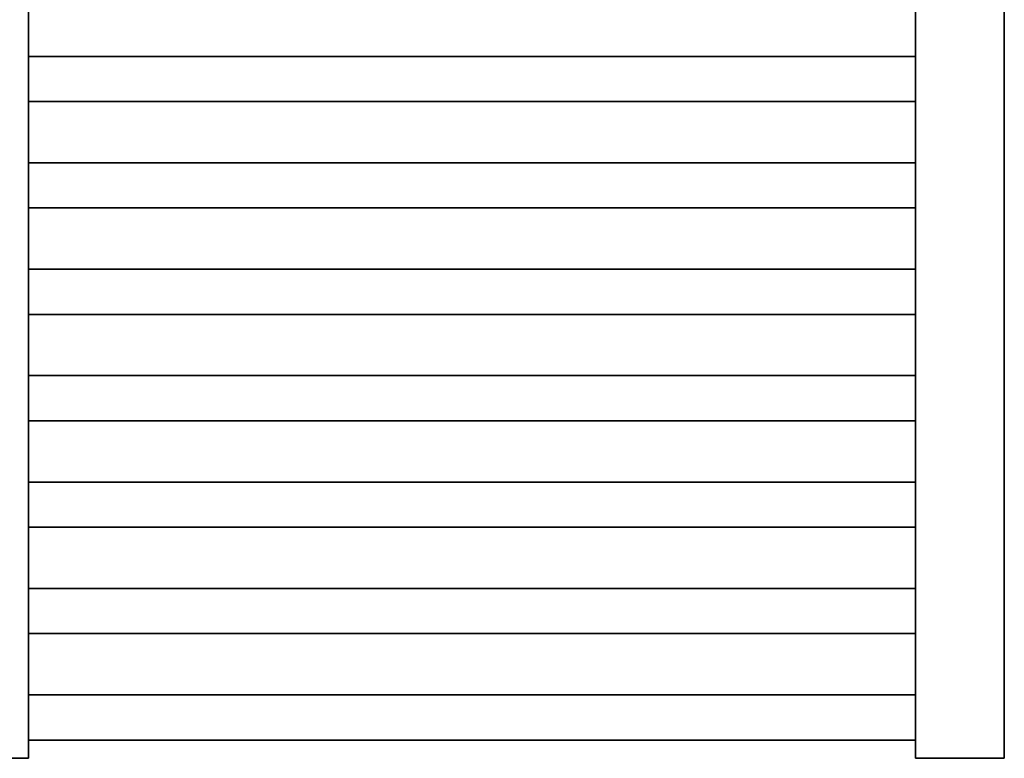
# Model space of a CAD drawing. Header units: millimetres. Extents: x 60394 to 199354, y 20895 to 166073.
# Tile 105 of 256: x 94292 to 94847, y 21164 to 21580. Entities that reach past the tile are written whole.
import ezdxf

# ---------------------------------------------------------------- set-up
doc = ezdxf.new("R2010")
doc.units = ezdxf.units.MM
doc.layers.add('UT_ZAŘÍZENÍ - OT', color=3, linetype='Continuous', lineweight=35)

msp = doc.modelspace()

# ---------------------------------------------------------------- linework, layer by layer
at = {"layer": 'UT_ZAŘÍZENÍ - OT', "linetype": 'Continuous'}
for p, q in [((94296.57, 21163.62), (94296.57, 22983.62)), ((94796.57, 22983.62), (94796.57, 21163.62)), ((94846.57, 21163.62), (94846.57, 22983.62)), ((94296.57, 21559.35), (94796.57, 21559.35)), ((94296.57, 21559.35), (94796.57, 21559.35)), ((94296.57, 21559.35), (94796.57, 21559.35)), ((94296.57, 21559.35), (94796.57, 21559.35)), ((94296.57, 21559.35), (94796.57, 21559.35)), ((94296.57, 21559.35), (94796.57, 21559.35)), ((94296.57, 21559.35), (94796.57, 21559.35)), ((94296.57, 21559.35), (94796.57, 21559.35)), ((94296.57, 21559.35), (94796.57, 21559.35)), ((94296.57, 21559.35), (94796.57, 21559.35)), ((94296.57, 21559.35), (94796.57, 21559.35)), ((94296.57, 21559.35), (94796.57, 21559.35)), ((94296.57, 21559.35), (94796.57, 21559.35)), ((94296.57, 21559.35), (94796.57, 21559.35)), ((94296.57, 21559.35), (94796.57, 21559.35)), ((94296.57, 21559.35), (94796.57, 21559.35)), ((94296.57, 21559.35), (94796.57, 21559.35)), ((94296.57, 21559.35), (94796.57, 21559.35)), ((94296.57, 21559.35), (94796.57, 21559.35)), ((94296.57, 21559.35), (94796.57, 21559.35)), ((94296.57, 21559.35), (94796.57, 21559.35)), ((94296.57, 21559.35), (94796.57, 21559.35)), ((94296.57, 21559.35), (94796.57, 21559.35)), ((94296.57, 21559.35), (94796.57, 21559.35)), ((94296.57, 21559.35), (94796.57, 21559.35)), ((94296.57, 21559.35), (94796.57, 21559.35)), ((94296.57, 21559.35), (94796.57, 21559.35)), ((94296.57, 21559.35), (94796.57, 21559.35)), ((94296.57, 21559.35), (94796.57, 21559.35)), ((94296.57, 21559.35), (94796.57, 21559.35)), ((94296.57, 21559.35), (94796.57, 21559.35)), ((94296.57, 21559.35), (94796.57, 21559.35)), ((94296.57, 21559.35), (94796.57, 21559.35)), ((94296.57, 21559.35), (94796.57, 21559.35)), ((94296.57, 21533.89), (94796.57, 21533.89)), ((94296.57, 21533.89), (94796.57, 21533.89)), ((94296.57, 21533.89), (94796.57, 21533.89)), ((94296.57, 21533.89), (94796.57, 21533.89)), ((94296.57, 21533.89), (94796.57, 21533.89)), ((94296.57, 21533.89), (94796.57, 21533.89)), ((94296.57, 21533.89), (94796.57, 21533.89)), ((94296.57, 21533.89), (94796.57, 21533.89)), ((94296.57, 21533.89), (94796.57, 21533.89)), ((94296.57, 21533.89), (94796.57, 21533.89)), ((94296.57, 21533.89), (94796.57, 21533.89)), ((94296.57, 21533.89), (94796.57, 21533.89)), ((94296.57, 21533.89), (94796.57, 21533.89)), ((94296.57, 21533.89), (94796.57, 21533.89)), ((94296.57, 21533.89), (94796.57, 21533.89)), ((94296.57, 21533.89), (94796.57, 21533.89)), ((94296.57, 21533.89), (94796.57, 21533.89)), ((94296.57, 21533.89), (94796.57, 21533.89)), ((94296.57, 21533.89), (94796.57, 21533.89)), ((94296.57, 21533.89), (94796.57, 21533.89)), ((94296.57, 21533.89), (94796.57, 21533.89)), ((94296.57, 21533.89), (94796.57, 21533.89)), ((94296.57, 21533.89), (94796.57, 21533.89)), ((94296.57, 21533.89), (94796.57, 21533.89)), ((94296.57, 21533.89), (94796.57, 21533.89)), ((94296.57, 21533.89), (94796.57, 21533.89)), ((94296.57, 21533.89), (94796.57, 21533.89)), ((94296.57, 21533.89), (94796.57, 21533.89)), ((94296.57, 21533.89), (94796.57, 21533.89)), ((94296.57, 21533.89), (94796.57, 21533.89)), ((94296.57, 21533.89), (94796.57, 21533.89)), ((94296.57, 21533.89), (94796.57, 21533.89)), ((94296.57, 21533.89), (94796.57, 21533.89)), ((94296.57, 21533.89), (94796.57, 21533.89)), ((94296.57, 21499.35), (94796.57, 21499.35)), ((94296.57, 21499.35), (94796.57, 21499.35)), ((94296.57, 21499.35), (94796.57, 21499.35)), ((94296.57, 21499.35), (94796.57, 21499.35)), ((94296.57, 21499.35), (94796.57, 21499.35)), ((94296.57, 21499.35), (94796.57, 21499.35)), ((94296.57, 21499.35), (94796.57, 21499.35)), ((94296.57, 21499.35), (94796.57, 21499.35)), ((94296.57, 21499.35), (94796.57, 21499.35)), ((94296.57, 21499.35), (94796.57, 21499.35)), ((94296.57, 21499.35), (94796.57, 21499.35)), ((94296.57, 21499.35), (94796.57, 21499.35)), ((94296.57, 21499.35), (94796.57, 21499.35)), ((94296.57, 21499.35), (94796.57, 21499.35)), ((94296.57, 21499.35), (94796.57, 21499.35)), ((94296.57, 21499.35), (94796.57, 21499.35)), ((94296.57, 21499.35), (94796.57, 21499.35)), ((94296.57, 21499.35), (94796.57, 21499.35)), ((94296.57, 21499.35), (94796.57, 21499.35)), ((94296.57, 21499.35), (94796.57, 21499.35)), ((94296.57, 21499.35), (94796.57, 21499.35)), ((94296.57, 21499.35), (94796.57, 21499.35)), ((94296.57, 21499.35), (94796.57, 21499.35)), ((94296.57, 21499.35), (94796.57, 21499.35)), ((94296.57, 21499.35), (94796.57, 21499.35)), ((94296.57, 21499.35), (94796.57, 21499.35)), ((94296.57, 21499.35), (94796.57, 21499.35)), ((94296.57, 21499.35), (94796.57, 21499.35)), ((94296.57, 21499.35), (94796.57, 21499.35)), ((94296.57, 21499.35), (94796.57, 21499.35)), ((94296.57, 21499.35), (94796.57, 21499.35)), ((94296.57, 21499.35), (94796.57, 21499.35)), ((94296.57, 21499.35), (94796.57, 21499.35)), ((94296.57, 21499.35), (94796.57, 21499.35)), ((94296.57, 21473.89), (94796.57, 21473.89)), ((94296.57, 21473.89), (94796.57, 21473.89)), ((94296.57, 21473.89), (94796.57, 21473.89)), ((94296.57, 21473.89), (94796.57, 21473.89)), ((94296.57, 21473.89), (94796.57, 21473.89)), ((94296.57, 21473.89), (94796.57, 21473.89)), ((94296.57, 21473.89), (94796.57, 21473.89)), ((94296.57, 21473.89), (94796.57, 21473.89)), ((94296.57, 21473.89), (94796.57, 21473.89)), ((94296.57, 21473.89), (94796.57, 21473.89)), ((94296.57, 21473.89), (94796.57, 21473.89)), ((94296.57, 21473.89), (94796.57, 21473.89)), ((94296.57, 21473.89), (94796.57, 21473.89)), ((94296.57, 21473.89), (94796.57, 21473.89)), ((94296.57, 21473.89), (94796.57, 21473.89)), ((94296.57, 21473.89), (94796.57, 21473.89)), ((94296.57, 21473.89), (94796.57, 21473.89)), ((94296.57, 21473.89), (94796.57, 21473.89)), ((94296.57, 21473.89), (94796.57, 21473.89)), ((94296.57, 21473.89), (94796.57, 21473.89)), ((94296.57, 21473.89), (94796.57, 21473.89)), ((94296.57, 21473.89), (94796.57, 21473.89)), ((94296.57, 21473.89), (94796.57, 21473.89)), ((94296.57, 21473.89), (94796.57, 21473.89)), ((94296.57, 21473.89), (94796.57, 21473.89)), ((94296.57, 21473.89), (94796.57, 21473.89)), ((94296.57, 21473.89), (94796.57, 21473.89)), ((94296.57, 21473.89), (94796.57, 21473.89)), ((94296.57, 21473.89), (94796.57, 21473.89)), ((94296.57, 21473.89), (94796.57, 21473.89)), ((94296.57, 21473.89), (94796.57, 21473.89)), ((94296.57, 21473.89), (94796.57, 21473.89)), ((94296.57, 21473.89), (94796.57, 21473.89)), ((94296.57, 21473.89), (94796.57, 21473.89)), ((94296.57, 21439.35), (94796.57, 21439.35)), ((94296.57, 21439.35), (94796.57, 21439.35)), ((94296.57, 21439.35), (94796.57, 21439.35)), ((94296.57, 21439.35), (94796.57, 21439.35)), ((94296.57, 21439.35), (94796.57, 21439.35)), ((94296.57, 21439.35), (94796.57, 21439.35)), ((94296.57, 21439.35), (94796.57, 21439.35)), ((94296.57, 21439.35), (94796.57, 21439.35)), ((94296.57, 21439.35), (94796.57, 21439.35)), ((94296.57, 21439.35), (94796.57, 21439.35)), ((94296.57, 21439.35), (94796.57, 21439.35)), ((94296.57, 21439.35), (94796.57, 21439.35)), ((94296.57, 21439.35), (94796.57, 21439.35)), ((94296.57, 21439.35), (94796.57, 21439.35)), ((94296.57, 21439.35), (94796.57, 21439.35)), ((94296.57, 21439.35), (94796.57, 21439.35)), ((94296.57, 21439.35), (94796.57, 21439.35)), ((94296.57, 21439.35), (94796.57, 21439.35)), ((94296.57, 21439.35), (94796.57, 21439.35)), ((94296.57, 21439.35), (94796.57, 21439.35)), ((94296.57, 21439.35), (94796.57, 21439.35)), ((94296.57, 21439.35), (94796.57, 21439.35)), ((94296.57, 21439.35), (94796.57, 21439.35)), ((94296.57, 21439.35), (94796.57, 21439.35)), ((94296.57, 21439.35), (94796.57, 21439.35)), ((94296.57, 21439.35), (94796.57, 21439.35)), ((94296.57, 21439.35), (94796.57, 21439.35)), ((94296.57, 21439.35), (94796.57, 21439.35)), ((94296.57, 21439.35), (94796.57, 21439.35)), ((94296.57, 21439.35), (94796.57, 21439.35)), ((94296.57, 21439.35), (94796.57, 21439.35)), ((94296.57, 21439.35), (94796.57, 21439.35)), ((94296.57, 21439.35), (94796.57, 21439.35)), ((94296.57, 21439.35), (94796.57, 21439.35)), ((94296.57, 21413.89), (94796.57, 21413.89)), ((94296.57, 21413.89), (94796.57, 21413.89)), ((94296.57, 21413.89), (94796.57, 21413.89)), ((94296.57, 21413.89), (94796.57, 21413.89)), ((94296.57, 21413.89), (94796.57, 21413.89)), ((94296.57, 21413.89), (94796.57, 21413.89)), ((94296.57, 21413.89), (94796.57, 21413.89)), ((94296.57, 21413.89), (94796.57, 21413.89)), ((94296.57, 21413.89), (94796.57, 21413.89)), ((94296.57, 21413.89), (94796.57, 21413.89)), ((94296.57, 21413.89), (94796.57, 21413.89)), ((94296.57, 21413.89), (94796.57, 21413.89)), ((94296.57, 21413.89), (94796.57, 21413.89)), ((94296.57, 21413.89), (94796.57, 21413.89)), ((94296.57, 21413.89), (94796.57, 21413.89)), ((94296.57, 21413.89), (94796.57, 21413.89)), ((94296.57, 21413.89), (94796.57, 21413.89)), ((94296.57, 21413.89), (94796.57, 21413.89)), ((94296.57, 21413.89), (94796.57, 21413.89)), ((94296.57, 21413.89), (94796.57, 21413.89)), ((94296.57, 21413.89), (94796.57, 21413.89)), ((94296.57, 21413.89), (94796.57, 21413.89)), ((94296.57, 21413.89), (94796.57, 21413.89)), ((94296.57, 21413.89), (94796.57, 21413.89)), ((94296.57, 21413.89), (94796.57, 21413.89)), ((94296.57, 21413.89), (94796.57, 21413.89)), ((94296.57, 21413.89), (94796.57, 21413.89)), ((94296.57, 21413.89), (94796.57, 21413.89)), ((94296.57, 21413.89), (94796.57, 21413.89)), ((94296.57, 21413.89), (94796.57, 21413.89)), ((94296.57, 21413.89), (94796.57, 21413.89)), ((94296.57, 21413.89), (94796.57, 21413.89)), ((94296.57, 21413.89), (94796.57, 21413.89)), ((94296.57, 21413.89), (94796.57, 21413.89)), ((94296.57, 21379.35), (94796.57, 21379.35)), ((94296.57, 21379.35), (94796.57, 21379.35)), ((94296.57, 21379.35), (94796.57, 21379.35)), ((94296.57, 21379.35), (94796.57, 21379.35)), ((94296.57, 21379.35), (94796.57, 21379.35)), ((94296.57, 21379.35), (94796.57, 21379.35)), ((94296.57, 21379.35), (94796.57, 21379.35)), ((94296.57, 21379.35), (94796.57, 21379.35)), ((94296.57, 21379.35), (94796.57, 21379.35)), ((94296.57, 21379.35), (94796.57, 21379.35)), ((94296.57, 21379.35), (94796.57, 21379.35)), ((94296.57, 21379.35), (94796.57, 21379.35)), ((94296.57, 21379.35), (94796.57, 21379.35)), ((94296.57, 21379.35), (94796.57, 21379.35)), ((94296.57, 21379.35), (94796.57, 21379.35)), ((94296.57, 21379.35), (94796.57, 21379.35)), ((94296.57, 21379.35), (94796.57, 21379.35)), ((94296.57, 21379.35), (94796.57, 21379.35)), ((94296.57, 21379.35), (94796.57, 21379.35)), ((94296.57, 21379.35), (94796.57, 21379.35)), ((94296.57, 21379.35), (94796.57, 21379.35)), ((94296.57, 21379.35), (94796.57, 21379.35)), ((94296.57, 21379.35), (94796.57, 21379.35)), ((94296.57, 21379.35), (94796.57, 21379.35)), ((94296.57, 21379.35), (94796.57, 21379.35)), ((94296.57, 21379.35), (94796.57, 21379.35)), ((94296.57, 21379.35), (94796.57, 21379.35)), ((94296.57, 21379.35), (94796.57, 21379.35)), ((94296.57, 21379.35), (94796.57, 21379.35)), ((94296.57, 21379.35), (94796.57, 21379.35)), ((94296.57, 21379.35), (94796.57, 21379.35)), ((94296.57, 21379.35), (94796.57, 21379.35)), ((94296.57, 21379.35), (94796.57, 21379.35)), ((94296.57, 21379.35), (94796.57, 21379.35)), ((94296.57, 21353.89), (94796.57, 21353.89)), ((94296.57, 21353.89), (94796.57, 21353.89)), ((94296.57, 21353.89), (94796.57, 21353.89)), ((94296.57, 21353.89), (94796.57, 21353.89)), ((94296.57, 21353.89), (94796.57, 21353.89)), ((94296.57, 21353.89), (94796.57, 21353.89)), ((94296.57, 21353.89), (94796.57, 21353.89)), ((94296.57, 21353.89), (94796.57, 21353.89)), ((94296.57, 21353.89), (94796.57, 21353.89)), ((94296.57, 21353.89), (94796.57, 21353.89)), ((94296.57, 21353.89), (94796.57, 21353.89)), ((94296.57, 21353.89), (94796.57, 21353.89)), ((94296.57, 21353.89), (94796.57, 21353.89)), ((94296.57, 21353.89), (94796.57, 21353.89)), ((94296.57, 21353.89), (94796.57, 21353.89)), ((94296.57, 21353.89), (94796.57, 21353.89)), ((94296.57, 21353.89), (94796.57, 21353.89)), ((94296.57, 21353.89), (94796.57, 21353.89)), ((94296.57, 21353.89), (94796.57, 21353.89)), ((94296.57, 21353.89), (94796.57, 21353.89)), ((94296.57, 21353.89), (94796.57, 21353.89)), ((94296.57, 21353.89), (94796.57, 21353.89)), ((94296.57, 21353.89), (94796.57, 21353.89)), ((94296.57, 21353.89), (94796.57, 21353.89)), ((94296.57, 21353.89), (94796.57, 21353.89)), ((94296.57, 21353.89), (94796.57, 21353.89)), ((94296.57, 21353.89), (94796.57, 21353.89)), ((94296.57, 21353.89), (94796.57, 21353.89)), ((94296.57, 21353.89), (94796.57, 21353.89)), ((94296.57, 21353.89), (94796.57, 21353.89)), ((94296.57, 21353.89), (94796.57, 21353.89)), ((94296.57, 21353.89), (94796.57, 21353.89)), ((94296.57, 21353.89), (94796.57, 21353.89)), ((94296.57, 21353.89), (94796.57, 21353.89)), ((94296.57, 21319.35), (94796.57, 21319.35)), ((94296.57, 21319.35), (94796.57, 21319.35)), ((94296.57, 21319.35), (94796.57, 21319.35)), ((94296.57, 21319.35), (94796.57, 21319.35)), ((94296.57, 21319.35), (94796.57, 21319.35)), ((94296.57, 21319.35), (94796.57, 21319.35)), ((94296.57, 21319.35), (94796.57, 21319.35)), ((94296.57, 21319.35), (94796.57, 21319.35)), ((94296.57, 21319.35), (94796.57, 21319.35)), ((94296.57, 21319.35), (94796.57, 21319.35)), ((94296.57, 21319.35), (94796.57, 21319.35)), ((94296.57, 21319.35), (94796.57, 21319.35)), ((94296.57, 21319.35), (94796.57, 21319.35)), ((94296.57, 21319.35), (94796.57, 21319.35)), ((94296.57, 21319.35), (94796.57, 21319.35)), ((94296.57, 21319.35), (94796.57, 21319.35)), ((94296.57, 21319.35), (94796.57, 21319.35)), ((94296.57, 21319.35), (94796.57, 21319.35)), ((94296.57, 21319.35), (94796.57, 21319.35)), ((94296.57, 21319.35), (94796.57, 21319.35)), ((94296.57, 21319.35), (94796.57, 21319.35)), ((94296.57, 21319.35), (94796.57, 21319.35)), ((94296.57, 21319.35), (94796.57, 21319.35)), ((94296.57, 21319.35), (94796.57, 21319.35)), ((94296.57, 21319.35), (94796.57, 21319.35)), ((94296.57, 21319.35), (94796.57, 21319.35)), ((94296.57, 21319.35), (94796.57, 21319.35)), ((94296.57, 21319.35), (94796.57, 21319.35)), ((94296.57, 21319.35), (94796.57, 21319.35)), ((94296.57, 21319.35), (94796.57, 21319.35)), ((94296.57, 21319.35), (94796.57, 21319.35)), ((94296.57, 21319.35), (94796.57, 21319.35)), ((94296.57, 21319.35), (94796.57, 21319.35)), ((94296.57, 21319.35), (94796.57, 21319.35)), ((94296.57, 21293.89), (94796.57, 21293.89)), ((94296.57, 21293.89), (94796.57, 21293.89)), ((94296.57, 21293.89), (94796.57, 21293.89)), ((94296.57, 21293.89), (94796.57, 21293.89)), ((94296.57, 21293.89), (94796.57, 21293.89)), ((94296.57, 21293.89), (94796.57, 21293.89)), ((94296.57, 21293.89), (94796.57, 21293.89)), ((94296.57, 21293.89), (94796.57, 21293.89)), ((94296.57, 21293.89), (94796.57, 21293.89)), ((94296.57, 21293.89), (94796.57, 21293.89)), ((94296.57, 21293.89), (94796.57, 21293.89)), ((94296.57, 21293.89), (94796.57, 21293.89)), ((94296.57, 21293.89), (94796.57, 21293.89)), ((94296.57, 21293.89), (94796.57, 21293.89)), ((94296.57, 21293.89), (94796.57, 21293.89)), ((94296.57, 21293.89), (94796.57, 21293.89)), ((94296.57, 21293.89), (94796.57, 21293.89)), ((94296.57, 21293.89), (94796.57, 21293.89)), ((94296.57, 21293.89), (94796.57, 21293.89)), ((94296.57, 21293.89), (94796.57, 21293.89)), ((94296.57, 21293.89), (94796.57, 21293.89)), ((94296.57, 21293.89), (94796.57, 21293.89)), ((94296.57, 21293.89), (94796.57, 21293.89)), ((94296.57, 21293.89), (94796.57, 21293.89)), ((94296.57, 21293.89), (94796.57, 21293.89)), ((94296.57, 21293.89), (94796.57, 21293.89)), ((94296.57, 21293.89), (94796.57, 21293.89)), ((94296.57, 21293.89), (94796.57, 21293.89)), ((94296.57, 21293.89), (94796.57, 21293.89)), ((94296.57, 21293.89), (94796.57, 21293.89)), ((94296.57, 21293.89), (94796.57, 21293.89)), ((94296.57, 21293.89), (94796.57, 21293.89)), ((94296.57, 21293.89), (94796.57, 21293.89)), ((94296.57, 21293.89), (94796.57, 21293.89)), ((94296.57, 21259.35), (94796.57, 21259.35)), ((94296.57, 21259.35), (94796.57, 21259.35)), ((94296.57, 21259.35), (94796.57, 21259.35)), ((94296.57, 21259.35), (94796.57, 21259.35)), ((94296.57, 21259.35), (94796.57, 21259.35)), ((94296.57, 21259.35), (94796.57, 21259.35)), ((94296.57, 21259.35), (94796.57, 21259.35)), ((94296.57, 21259.35), (94796.57, 21259.35)), ((94296.57, 21259.35), (94796.57, 21259.35)), ((94296.57, 21259.35), (94796.57, 21259.35)), ((94296.57, 21259.35), (94796.57, 21259.35)), ((94296.57, 21259.35), (94796.57, 21259.35)), ((94296.57, 21259.35), (94796.57, 21259.35)), ((94296.57, 21259.35), (94796.57, 21259.35)), ((94296.57, 21259.35), (94796.57, 21259.35)), ((94296.57, 21259.35), (94796.57, 21259.35)), ((94296.57, 21259.35), (94796.57, 21259.35)), ((94296.57, 21259.35), (94796.57, 21259.35)), ((94296.57, 21259.35), (94796.57, 21259.35)), ((94296.57, 21259.35), (94796.57, 21259.35)), ((94296.57, 21259.35), (94796.57, 21259.35)), ((94296.57, 21259.35), (94796.57, 21259.35)), ((94296.57, 21259.35), (94796.57, 21259.35)), ((94296.57, 21259.35), (94796.57, 21259.35)), ((94296.57, 21259.35), (94796.57, 21259.35)), ((94296.57, 21259.35), (94796.57, 21259.35)), ((94296.57, 21259.35), (94796.57, 21259.35)), ((94296.57, 21259.35), (94796.57, 21259.35)), ((94296.57, 21259.35), (94796.57, 21259.35)), ((94296.57, 21259.35), (94796.57, 21259.35)), ((94296.57, 21259.35), (94796.57, 21259.35)), ((94296.57, 21259.35), (94796.57, 21259.35)), ((94296.57, 21259.35), (94796.57, 21259.35)), ((94296.57, 21259.35), (94796.57, 21259.35)), ((94296.57, 21233.89), (94796.57, 21233.89)), ((94296.57, 21233.89), (94796.57, 21233.89)), ((94296.57, 21233.89), (94796.57, 21233.89)), ((94296.57, 21233.89), (94796.57, 21233.89)), ((94296.57, 21233.89), (94796.57, 21233.89)), ((94296.57, 21233.89), (94796.57, 21233.89)), ((94296.57, 21233.89), (94796.57, 21233.89)), ((94296.57, 21233.89), (94796.57, 21233.89)), ((94296.57, 21233.89), (94796.57, 21233.89)), ((94296.57, 21233.89), (94796.57, 21233.89)), ((94296.57, 21233.89), (94796.57, 21233.89)), ((94296.57, 21233.89), (94796.57, 21233.89)), ((94296.57, 21233.89), (94796.57, 21233.89)), ((94296.57, 21233.89), (94796.57, 21233.89)), ((94296.57, 21233.89), (94796.57, 21233.89)), ((94296.57, 21233.89), (94796.57, 21233.89)), ((94296.57, 21233.89), (94796.57, 21233.89)), ((94296.57, 21233.89), (94796.57, 21233.89)), ((94296.57, 21233.89), (94796.57, 21233.89)), ((94296.57, 21233.89), (94796.57, 21233.89)), ((94296.57, 21233.89), (94796.57, 21233.89)), ((94296.57, 21233.89), (94796.57, 21233.89)), ((94296.57, 21233.89), (94796.57, 21233.89)), ((94296.57, 21233.89), (94796.57, 21233.89)), ((94296.57, 21233.89), (94796.57, 21233.89)), ((94296.57, 21233.89), (94796.57, 21233.89)), ((94296.57, 21233.89), (94796.57, 21233.89)), ((94296.57, 21233.89), (94796.57, 21233.89)), ((94296.57, 21233.89), (94796.57, 21233.89)), ((94296.57, 21233.89), (94796.57, 21233.89)), ((94296.57, 21233.89), (94796.57, 21233.89)), ((94296.57, 21233.89), (94796.57, 21233.89)), ((94296.57, 21233.89), (94796.57, 21233.89)), ((94296.57, 21233.89), (94796.57, 21233.89)), ((94796.57, 21213.62), (94796.57, 21213.62)), ((94796.57, 21199.35), (94796.57, 21204.62)), ((94796.57, 21204.62), (94796.57, 21199.35)), ((94796.57, 21199.35), (94796.57, 21204.62)), ((94796.57, 21204.62), (94796.57, 21199.35)), ((94796.57, 21199.35), (94796.57, 21204.62)), ((94796.57, 21204.62), (94796.57, 21199.35)), ((94796.57, 21199.35), (94796.57, 21204.62)), ((94796.57, 21204.62), (94796.57, 21199.35)), ((94796.57, 21199.35), (94796.57, 21204.62)), ((94796.57, 21204.62), (94796.57, 21199.35)), ((94796.57, 21199.35), (94796.57, 21204.62)), ((94796.57, 21204.62), (94796.57, 21199.35)), ((94796.57, 21199.35), (94796.57, 21204.62)), ((94796.57, 21204.62), (94796.57, 21199.35)), ((94796.57, 21199.35), (94796.57, 21204.62)), ((94796.57, 21204.62), (94796.57, 21199.35)), ((94796.57, 21199.35), (94796.57, 21204.62)), ((94796.57, 21204.62), (94796.57, 21199.35)), ((94796.57, 21199.35), (94796.57, 21204.62)), ((94796.57, 21204.62), (94796.57, 21199.35)), ((94796.57, 21199.35), (94796.57, 21204.62)), ((94796.57, 21204.62), (94796.57, 21199.35)), ((94796.57, 21199.35), (94796.57, 21204.62)), ((94796.57, 21204.62), (94796.57, 21199.35)), ((94796.57, 21199.35), (94796.57, 21204.62)), ((94796.57, 21204.62), (94796.57, 21199.35)), ((94796.57, 21199.35), (94796.57, 21204.62)), ((94796.57, 21204.62), (94796.57, 21199.35)), ((94796.57, 21199.35), (94796.57, 21204.62)), ((94796.57, 21204.62), (94796.57, 21199.35)), ((94796.57, 21199.35), (94796.57, 21204.62)), ((94796.57, 21204.62), (94796.57, 21199.35)), ((94796.57, 21199.35), (94796.57, 21204.62)), ((94796.57, 21204.62), (94796.57, 21199.35)), ((94296.57, 21199.35), (94796.57, 21199.35)), ((94296.57, 21199.35), (94796.57, 21199.35)), ((94296.57, 21199.35), (94796.57, 21199.35)), ((94296.57, 21199.35), (94796.57, 21199.35)), ((94296.57, 21199.35), (94796.57, 21199.35)), ((94296.57, 21199.35), (94796.57, 21199.35)), ((94296.57, 21199.35), (94796.57, 21199.35)), ((94296.57, 21199.35), (94796.57, 21199.35)), ((94296.57, 21199.35), (94796.57, 21199.35)), ((94296.57, 21199.35), (94796.57, 21199.35)), ((94296.57, 21199.35), (94796.57, 21199.35)), ((94296.57, 21199.35), (94796.57, 21199.35)), ((94296.57, 21199.35), (94796.57, 21199.35)), ((94296.57, 21199.35), (94796.57, 21199.35)), ((94296.57, 21199.35), (94796.57, 21199.35)), ((94296.57, 21199.35), (94796.57, 21199.35)), ((94296.57, 21199.35), (94796.57, 21199.35)), ((94296.57, 21199.35), (94796.57, 21199.35)), ((94296.57, 21199.35), (94796.57, 21199.35)), ((94296.57, 21199.35), (94796.57, 21199.35)), ((94296.57, 21199.35), (94796.57, 21199.35)), ((94296.57, 21199.35), (94796.57, 21199.35)), ((94296.57, 21199.35), (94796.57, 21199.35)), ((94296.57, 21199.35), (94796.57, 21199.35)), ((94296.57, 21199.35), (94796.57, 21199.35)), ((94296.57, 21199.35), (94796.57, 21199.35)), ((94296.57, 21199.35), (94796.57, 21199.35)), ((94296.57, 21199.35), (94796.57, 21199.35)), ((94296.57, 21199.35), (94796.57, 21199.35)), ((94296.57, 21199.35), (94796.57, 21199.35)), ((94296.57, 21199.35), (94796.57, 21199.35)), ((94296.57, 21199.35), (94796.57, 21199.35)), ((94296.57, 21199.35), (94796.57, 21199.35)), ((94296.57, 21199.35), (94796.57, 21199.35)), ((94796.57, 21186.62), (94796.57, 21199.35)), ((94796.57, 21199.35), (94796.57, 21186.62)), ((94796.57, 21186.62), (94796.57, 21199.35)), ((94796.57, 21199.35), (94796.57, 21186.62)), ((94796.57, 21186.62), (94796.57, 21199.35)), ((94796.57, 21199.35), (94796.57, 21186.62)), ((94796.57, 21186.62), (94796.57, 21199.35)), ((94796.57, 21199.35), (94796.57, 21186.62)), ((94796.57, 21186.62), (94796.57, 21199.35)), ((94796.57, 21199.35), (94796.57, 21186.62)), ((94796.57, 21186.62), (94796.57, 21199.35)), ((94796.57, 21199.35), (94796.57, 21186.62)), ((94796.57, 21186.62), (94796.57, 21199.35)), ((94796.57, 21199.35), (94796.57, 21186.62)), ((94796.57, 21186.62), (94796.57, 21199.35)), ((94796.57, 21199.35), (94796.57, 21186.62)), ((94796.57, 21186.62), (94796.57, 21199.35)), ((94796.57, 21199.35), (94796.57, 21186.62)), ((94796.57, 21186.62), (94796.57, 21199.35)), ((94796.57, 21199.35), (94796.57, 21186.62)), ((94796.57, 21186.62), (94796.57, 21199.35)), ((94796.57, 21199.35), (94796.57, 21186.62)), ((94796.57, 21186.62), (94796.57, 21199.35)), ((94796.57, 21199.35), (94796.57, 21186.62)), ((94796.57, 21186.62), (94796.57, 21199.35)), ((94796.57, 21199.35), (94796.57, 21186.62)), ((94796.57, 21186.62), (94796.57, 21199.35)), ((94796.57, 21199.35), (94796.57, 21186.62)), ((94796.57, 21186.62), (94796.57, 21199.35)), ((94796.57, 21199.35), (94796.57, 21186.62)), ((94796.57, 21186.62), (94796.57, 21199.35)), ((94796.57, 21199.35), (94796.57, 21186.62)), ((94796.57, 21186.62), (94796.57, 21199.35)), ((94796.57, 21199.35), (94796.57, 21186.62)), ((94796.57, 21186.62), (94796.57, 21173.89)), ((94796.57, 21173.89), (94796.57, 21186.62)), ((94796.57, 21186.62), (94796.57, 21173.89)), ((94796.57, 21173.89), (94796.57, 21186.62)), ((94796.57, 21186.62), (94796.57, 21173.89)), ((94796.57, 21173.89), (94796.57, 21186.62)), ((94796.57, 21186.62), (94796.57, 21173.89)), ((94796.57, 21173.89), (94796.57, 21186.62)), ((94796.57, 21186.62), (94796.57, 21173.89)), ((94796.57, 21173.89), (94796.57, 21186.62)), ((94796.57, 21186.62), (94796.57, 21173.89)), ((94796.57, 21173.89), (94796.57, 21186.62)), ((94796.57, 21186.62), (94796.57, 21173.89)), ((94796.57, 21173.89), (94796.57, 21186.62)), ((94796.57, 21186.62), (94796.57, 21173.89)), ((94796.57, 21173.89), (94796.57, 21186.62)), ((94796.57, 21186.62), (94796.57, 21173.89)), ((94796.57, 21173.89), (94796.57, 21186.62)), ((94796.57, 21186.62), (94796.57, 21173.89)), ((94796.57, 21173.89), (94796.57, 21186.62)), ((94796.57, 21186.62), (94796.57, 21173.89)), ((94796.57, 21173.89), (94796.57, 21186.62)), ((94796.57, 21186.62), (94796.57, 21173.89)), ((94796.57, 21173.89), (94796.57, 21186.62)), ((94796.57, 21186.62), (94796.57, 21173.89)), ((94796.57, 21173.89), (94796.57, 21186.62)), ((94796.57, 21186.62), (94796.57, 21173.89)), ((94796.57, 21173.89), (94796.57, 21186.62)), ((94796.57, 21186.62), (94796.57, 21173.89)), ((94796.57, 21173.89), (94796.57, 21186.62)), ((94796.57, 21186.62), (94796.57, 21173.89)), ((94796.57, 21173.89), (94796.57, 21186.62)), ((94796.57, 21186.62), (94796.57, 21173.89)), ((94796.57, 21173.89), (94796.57, 21186.62)), ((94296.57, 21173.89), (94796.57, 21173.89)), ((94296.57, 21173.89), (94796.57, 21173.89)), ((94296.57, 21173.89), (94796.57, 21173.89)), ((94296.57, 21173.89), (94796.57, 21173.89)), ((94296.57, 21173.89), (94796.57, 21173.89)), ((94296.57, 21173.89), (94796.57, 21173.89)), ((94296.57, 21173.89), (94796.57, 21173.89)), ((94296.57, 21173.89), (94796.57, 21173.89)), ((94296.57, 21173.89), (94796.57, 21173.89)), ((94296.57, 21173.89), (94796.57, 21173.89)), ((94296.57, 21173.89), (94796.57, 21173.89)), ((94296.57, 21173.89), (94796.57, 21173.89)), ((94296.57, 21173.89), (94796.57, 21173.89)), ((94296.57, 21173.89), (94796.57, 21173.89)), ((94296.57, 21173.89), (94796.57, 21173.89)), ((94296.57, 21173.89), (94796.57, 21173.89)), ((94296.57, 21173.89), (94796.57, 21173.89)), ((94296.57, 21173.89), (94796.57, 21173.89)), ((94296.57, 21173.89), (94796.57, 21173.89)), ((94296.57, 21173.89), (94796.57, 21173.89)), ((94296.57, 21173.89), (94796.57, 21173.89)), ((94296.57, 21173.89), (94796.57, 21173.89)), ((94296.57, 21173.89), (94796.57, 21173.89)), ((94296.57, 21173.89), (94796.57, 21173.89)), ((94296.57, 21173.89), (94796.57, 21173.89)), ((94296.57, 21173.89), (94796.57, 21173.89)), ((94296.57, 21173.89), (94796.57, 21173.89)), ((94296.57, 21173.89), (94796.57, 21173.89)), ((94296.57, 21173.89), (94796.57, 21173.89)), ((94296.57, 21173.89), (94796.57, 21173.89)), ((94296.57, 21173.89), (94796.57, 21173.89)), ((94296.57, 21173.89), (94796.57, 21173.89)), ((94296.57, 21173.89), (94796.57, 21173.89)), ((94296.57, 21173.89), (94796.57, 21173.89)), ((94796.57, 21173.89), (94796.57, 21168.62)), ((94796.57, 21168.62), (94796.57, 21173.89)), ((94796.57, 21173.89), (94796.57, 21168.62)), ((94796.57, 21168.62), (94796.57, 21173.89)), ((94796.57, 21173.89), (94796.57, 21168.62)), ((94796.57, 21168.62), (94796.57, 21173.89)), ((94796.57, 21173.89), (94796.57, 21168.62)), ((94796.57, 21168.62), (94796.57, 21173.89)), ((94796.57, 21173.89), (94796.57, 21168.62)), ((94796.57, 21168.62), (94796.57, 21173.89)), ((94796.57, 21173.89), (94796.57, 21168.62)), ((94796.57, 21168.62), (94796.57, 21173.89)), ((94796.57, 21173.89), (94796.57, 21168.62)), ((94796.57, 21168.62), (94796.57, 21173.89)), ((94796.57, 21173.89), (94796.57, 21168.62)), ((94796.57, 21168.62), (94796.57, 21173.89)), ((94796.57, 21173.89), (94796.57, 21168.62)), ((94796.57, 21168.62), (94796.57, 21173.89)), ((94796.57, 21173.89), (94796.57, 21168.62)), ((94796.57, 21168.62), (94796.57, 21173.89)), ((94796.57, 21173.89), (94796.57, 21168.62)), ((94796.57, 21168.62), (94796.57, 21173.89)), ((94796.57, 21173.89), (94796.57, 21168.62)), ((94796.57, 21168.62), (94796.57, 21173.89)), ((94796.57, 21173.89), (94796.57, 21168.62)), ((94796.57, 21168.62), (94796.57, 21173.89)), ((94796.57, 21173.89), (94796.57, 21168.62)), ((94796.57, 21168.62), (94796.57, 21173.89)), ((94796.57, 21173.89), (94796.57, 21168.62)), ((94796.57, 21168.62), (94796.57, 21173.89)), ((94796.57, 21173.89), (94796.57, 21168.62)), ((94796.57, 21168.62), (94796.57, 21173.89)), ((94796.57, 21173.89), (94796.57, 21168.62)), ((94796.57, 21168.62), (94796.57, 21173.89)), ((94246.57, 21163.62), (94296.57, 21163.62)), ((94796.57, 21163.62), (94796.57, 21163.62)), ((94796.57, 21163.62), (94846.57, 21163.62))]:
    msp.add_line(p, q, dxfattribs=at)

doc.saveas('drawing.dxf')
